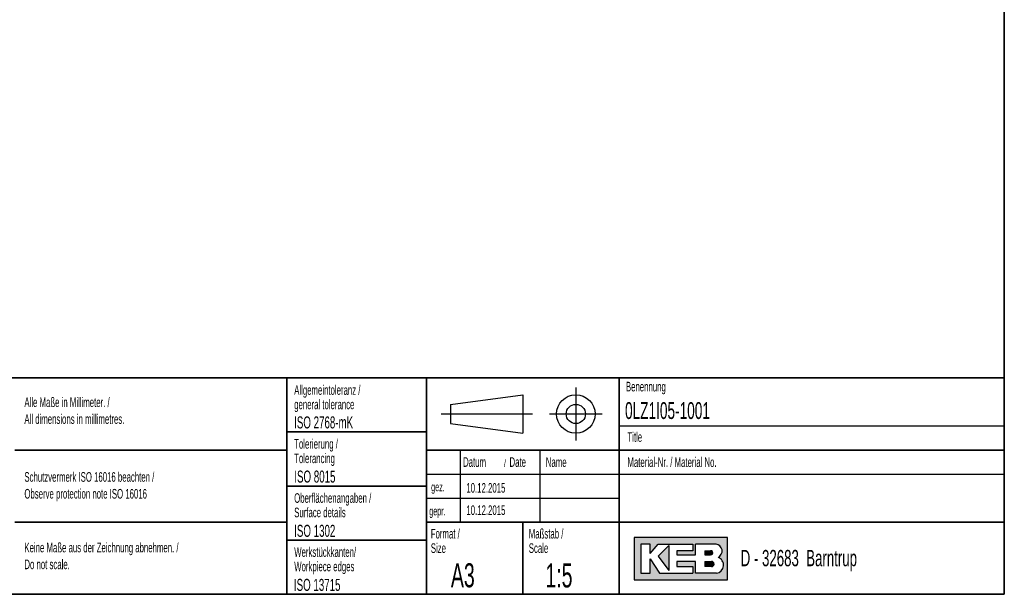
# Model space of a CAD drawing. Header units: millimetres. Extents: x 5 to 414, y 6 to 290.
# Tile 15 of 45: x 209 to 414, y 6 to 125. Entities that reach past the tile are written whole.
import ezdxf

# ---------------------------------------------------------------- set-up
doc = ezdxf.new("R2010")
doc.units = ezdxf.units.MM
doc.layers.add('SLD-0', color=7, linetype='Continuous')
doc.styles.add('SLDTEXTSTYLE0', font='TXT', dxfattribs={"width": 0.605})

msp = doc.modelspace()

# ---------------------------------------------------------------- hatches: boundary and pattern name
at = {"linetype": 'Continuous'}
h = msp.add_hatch(color=7, dxfattribs=at)
h.paths.add_polyline_path([(337.1115325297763, 8.982923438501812), (356.4899545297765, 8.982923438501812), (356.4899545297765, 17.8416306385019), (337.1115325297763, 17.8416306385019)], flags=0)
edge = h.paths.add_edge_path(flags=0)
edge.add_arc((353.9683524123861, 12.07023104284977), 1.720915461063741, -81.72003226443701, 70.17096003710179, ccw=False)
edge.add_line((354.2161818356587, 10.36725406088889), (354.1985643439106, 10.36709643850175))
edge.add_line((354.1985643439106, 10.36709643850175), (349.8459241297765, 10.36709643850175))
edge.add_line((349.8459241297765, 10.36709643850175), (349.8459241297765, 12.85860783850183))
edge.add_line((349.8459241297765, 12.85860783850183), (345.9702397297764, 12.85860783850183))
edge.add_line((345.9702397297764, 12.85860783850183), (345.9702397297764, 11.75126943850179))
edge.add_line((345.9702397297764, 11.75126943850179), (349.2922549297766, 11.75126943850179))
edge.add_line((349.2922549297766, 11.75126943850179), (349.2922549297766, 10.36709643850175))
edge.add_line((349.2922549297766, 10.36709643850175), (342.3713899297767, 10.36709643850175))
edge.add_line((342.3713899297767, 10.36709643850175), (340.4335477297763, 13.41227703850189))
edge.add_line((340.4335477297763, 13.41227703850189), (340.4335477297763, 10.36709643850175))
edge.add_line((340.4335477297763, 10.36709643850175), (338.4957055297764, 10.36709643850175))
edge.add_line((338.4957055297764, 10.36709643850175), (338.4957055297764, 16.45745763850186))
edge.add_line((338.4957055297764, 16.45745763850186), (340.4335477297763, 16.45745763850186))
edge.add_line((340.4335477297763, 16.45745763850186), (340.4335477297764, 14.51961543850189))
edge.add_line((340.4335477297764, 14.51961543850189), (342.0945553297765, 16.45745763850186))
edge.add_line((342.0945553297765, 16.45745763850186), (349.2922549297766, 16.45745763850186))
edge.add_line((349.2922549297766, 16.45745763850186), (349.2922549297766, 15.07328463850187))
edge.add_line((349.2922549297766, 15.07328463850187), (345.9702397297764, 15.07328463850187))
edge.add_line((345.9702397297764, 15.07328463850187), (345.9702397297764, 14.24278083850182))
edge.add_line((345.9702397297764, 14.24278083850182), (349.8459241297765, 14.24278083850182))
edge.add_line((349.8459241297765, 14.24278083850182), (349.8459241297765, 16.45745763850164))
edge.add_line((349.8459241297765, 16.45745763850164), (354.1189071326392, 16.45745763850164))
edge.add_line((354.1189071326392, 16.45745763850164), (354.1209064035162, 16.45745763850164))
edge.add_line((354.1209064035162, 16.45745763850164), (354.1213309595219, 16.45747829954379))
edge.add_arc((353.921544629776, 15.00868989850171), 1.462498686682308, -64.45894120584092, 82.14849338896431, ccw=False)
msp.add_hatch(color=7, dxfattribs=at).paths.add_polyline_path([(344.3092321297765, 10.92076563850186), (344.3092321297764, 16.18062303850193), (342.0945553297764, 13.96594623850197)], flags=0)
h = msp.add_hatch(dxfattribs=at)
h.set_pattern_fill('ANSI31', scale=40.64, angle=45, style=0)
h.set_pattern_definition([(90, (0, 0), (-129.032, 7.9e-15), [])])
h.paths.add_polyline_path([(344.3092321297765, 16.18062303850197), (344.3092321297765, 10.92076563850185), (342.0945553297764, 13.96594623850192)], flags=0)
h = msp.add_hatch(color=7, dxfattribs=at)
edge = h.paths.add_edge_path(flags=0)
edge.add_line((351.7837663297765, 14.24278083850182), (352.943359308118, 14.24278083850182))
edge.add_arc((353.022613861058, 14.65803273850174), 0.4227474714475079, 259.1945394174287, 460.8054605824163)
edge.add_line((352.9433593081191, 15.07328463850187), (351.7837663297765, 15.07328463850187))
edge.add_line((351.7837663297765, 15.07328463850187), (351.7837663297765, 14.24278083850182))
h = msp.add_hatch(color=7, dxfattribs=at)
edge = h.paths.add_edge_path(flags=0)
edge.add_line((351.7837663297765, 11.75126943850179), (353.1683495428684, 11.75126943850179))
edge.add_arc((353.1683495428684, 12.30493863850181), 0.5536692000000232, 270.0000000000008, 450.0000000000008)
edge.add_line((353.1683495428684, 12.85860783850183), (351.7837663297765, 12.85860783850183))
edge.add_line((351.7837663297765, 12.85860783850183), (351.7837663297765, 11.75126943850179))

# ---------------------------------------------------------------- linework, layer by layer
at = {"layer": 'SLD-0', "lineweight": 35}
for p, q in [((414, 6), (414, 288.5)), ((141, 51), (414, 51)), ((265, 51), (265, 6)), ((294, 51), (294, 6)), ((334, 51), (334, 6)), ((265, 39.75), (294, 39.75)), ((208.5, 36), (265, 36)), ((414, 36), (294, 36)), ((265, 28.5), (294, 28.5)), ((208.5, 21), (265, 21)), ((294, 21), (414, 21)), ((314, 21), (314, 6)), ((265, 17.25), (294, 17.25)), ((20, 6), (414, 6))]:
    msp.add_line(p, q, dxfattribs=at)
at = {"layer": 'SLD-0'}
for p, q in [((299, 45.5), (314, 47.5)), ((314, 47.5), (314, 39.5)), ((325, 49), (325, 38)), ((299, 45.5), (299, 41.5)), ((297, 43.5), (316, 43.5)), ((319.5, 43.5), (330.5, 43.5)), ((299, 41.5), (314, 39.5)), ((334, 41), (414, 41)), ((301, 36), (301, 21)), ((317.5, 36), (317.5, 21)), ((294, 31), (414, 31)), ((294, 26), (334, 26)), ((356.4899545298, 17.8416306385), (337.1115325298, 17.8416306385)), ((337.1115325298, 17.8416306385), (337.1115325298, 8.9829234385)), ((340.4335477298, 16.4574576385), (338.4957055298, 16.4574576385)), ((338.4957055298, 16.4574576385), (338.4957055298, 10.3670964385)), ((340.4335477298, 14.5196154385), (342.0945553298, 16.4574576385)), ((340.4335477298, 14.5196154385), (340.4335477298, 16.4574576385)), ((342.0945553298, 16.4574576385), (349.2922549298, 16.4574576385)), ((349.2922549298, 16.4574576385), (349.2922549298, 15.0732846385)), ((354.1189071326, 16.4574576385), (349.8459241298, 16.4574576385)), ((349.8459241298, 14.2427808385), (349.8459241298, 16.4574576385)), ((354.1189071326, 16.4574576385), (354.1209064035, 16.4574576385)), ((354.1209064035, 16.4574576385), (354.1213309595, 16.4574782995)), ((356.4899545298, 8.9829234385), (356.4899545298, 17.8416306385)), ((344.3092321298, 16.1806230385), (342.0945553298, 13.9659462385)), ((344.3092321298, 16.1806230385), (344.3092321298, 10.9207656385)), ((345.9702397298, 15.0732846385), (345.9702397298, 14.2427808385)), ((349.2922549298, 15.0732846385), (345.9702397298, 15.0732846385)), ((351.7837663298, 15.0732846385), (352.9433593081, 15.0732846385)), ((351.7837663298, 15.0732846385), (351.7837663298, 14.2427808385)), ((340.4335477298, 10.3670964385), (340.4335477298, 13.4122770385)), ((340.4335477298, 13.4122770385), (342.3713899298, 10.3670964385)), ((342.0945553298, 13.9659462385), (344.3092321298, 10.9207656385)), ((345.9702397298, 14.2427808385), (349.8459241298, 14.2427808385)), ((345.9702397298, 12.8586078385), (345.9702397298, 11.7512694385)), ((349.8459241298, 12.8586078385), (345.9702397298, 12.8586078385)), ((349.8459241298, 10.3670964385), (349.8459241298, 12.8586078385)), ((351.7837663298, 14.2427808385), (352.9433593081, 14.2427808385)), ((351.7837663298, 12.8586078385), (353.1683495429, 12.8586078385)), ((351.7837663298, 12.8586078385), (351.7837663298, 11.7512694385)), ((338.4957055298, 10.3670964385), (340.4335477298, 10.3670964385)), ((342.3713899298, 10.3670964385), (349.2922549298, 10.3670964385)), ((345.9702397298, 11.7512694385), (349.2922549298, 11.7512694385)), ((349.2922549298, 11.7512694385), (349.2922549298, 10.3670964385)), ((354.1985643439, 10.3670964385), (349.8459241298, 10.3670964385)), ((353.1683495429, 11.7512694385), (351.7837663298, 11.7512694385)), ((354.1985643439, 10.3670964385), (354.2161818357, 10.3672540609)), ((337.1115325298, 8.9829234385), (356.4899545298, 8.9829234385))]:
    msp.add_line(p, q, dxfattribs=at)
at = {"layer": 'SLD-0', "color": 1, "linetype": 'Continuous'}
for p, q in [((356.4899545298, 17.8416306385), (337.1115325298, 17.8416306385)), ((337.1115325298, 17.8416306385), (337.1115325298, 8.9829234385)), ((340.4335477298, 16.4574576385), (338.4957055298, 16.4574576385)), ((338.4957055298, 16.4574576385), (338.4957055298, 10.3670964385)), ((340.4335477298, 14.5196154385), (342.0945553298, 16.4574576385)), ((340.4335477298, 14.5196154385), (340.4335477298, 16.4574576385)), ((342.0945553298, 16.4574576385), (349.2922549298, 16.4574576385)), ((349.2922549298, 16.4574576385), (349.2922549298, 15.0732846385)), ((354.1189071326, 16.4574576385), (349.8459241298, 16.4574576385)), ((349.8459241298, 14.2427808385), (349.8459241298, 16.4574576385)), ((354.1189071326, 16.4574576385), (354.1209064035, 16.4574576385)), ((354.1209064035, 16.4574576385), (354.1213309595, 16.4574782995)), ((356.4899545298, 8.9829234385), (356.4899545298, 17.8416306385)), ((344.3092321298, 16.1806230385), (342.0945553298, 13.9659462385)), ((344.3092321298, 16.1806230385), (344.3092321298, 10.9207656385)), ((345.9702397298, 15.0732846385), (345.9702397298, 14.2427808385)), ((349.2922549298, 15.0732846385), (345.9702397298, 15.0732846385)), ((351.7837663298, 15.0732846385), (352.9433593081, 15.0732846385)), ((351.7837663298, 15.0732846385), (351.7837663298, 14.2427808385)), ((340.4335477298, 10.3670964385), (340.4335477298, 13.4122770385)), ((340.4335477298, 13.4122770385), (342.3713899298, 10.3670964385)), ((342.0945553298, 13.9659462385), (344.3092321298, 10.9207656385)), ((345.9702397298, 14.2427808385), (349.8459241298, 14.2427808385)), ((345.9702397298, 12.8586078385), (345.9702397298, 11.7512694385)), ((349.8459241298, 12.8586078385), (345.9702397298, 12.8586078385)), ((349.8459241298, 10.3670964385), (349.8459241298, 12.8586078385)), ((351.7837663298, 14.2427808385), (352.9433593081, 14.2427808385)), ((351.7837663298, 12.8586078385), (353.165791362, 12.8586078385)), ((351.7837663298, 12.8586078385), (351.7837663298, 11.7512694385)), ((353.139497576, 12.8586078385), (353.165791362, 12.8586078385)), ((338.4957055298, 10.3670964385), (340.4335477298, 10.3670964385)), ((342.3713899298, 10.3670964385), (349.2922549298, 10.3670964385)), ((345.9702397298, 11.7512694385), (349.2922549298, 11.7512694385)), ((349.2922549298, 11.7512694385), (349.2922549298, 10.3670964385)), ((354.1985643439, 10.3670964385), (349.8459241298, 10.3670964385)), ((353.165791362, 11.7512694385), (351.7837663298, 11.7512694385)), ((354.1985643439, 10.3670964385), (354.2161818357, 10.3672540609)), ((337.1115325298, 8.9829234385), (356.4899545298, 8.9829234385))]:
    msp.add_line(p, q, dxfattribs=at)
at = {"layer": 'SLD-0'}
for radius in [4.000000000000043, 1.999999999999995]:
    msp.add_circle((325, 43.5), radius, dxfattribs=at)
for centre, radius, start, end in [((353.9215446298, 15.0086898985), 1.462498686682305, 295.5410587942, 82.148493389), ((353.0226138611, 14.6580327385), 0.4227474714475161, 259.1945394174, 100.8054605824), ((353.1683495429, 12.3049386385), 0.553669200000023, 270, 90), ((353.9683524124, 12.0702310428), 1.720915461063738, 278.2799677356, 70.1709600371)]:
    msp.add_arc(centre, radius, start, end, dxfattribs=at)
at = {"layer": 'SLD-0', "color": 1, "linetype": 'Continuous'}
for centre, radius, start, end in [((353.9215446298, 15.0086898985), 1.462498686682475, 295.5410587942, 82.1484933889), ((353.0226138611, 14.6580327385), 0.4227474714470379, 259.1945394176, 100.8054605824), ((353.165791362, 12.3049386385), 0.5536692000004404, 270, 90), ((353.9683524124, 12.0702310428), 1.720915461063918, 278.2799677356, 70.1709600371)]:
    msp.add_arc(centre, radius, start, end, dxfattribs=at)

# ---------------------------------------------------------------- texts
at = {"layer": 'SLD-0', "attachment_point": 1, "style": 'SLDTEXTSTYLE0'}
for s, insert, char_height in [('Allgemeintoleranz /', (266.5043854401, 49.4784419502), 2), ('Benennung', (335.4092408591, 50.1865848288), 2), ('Alle Maße in Millimeter. /', (210.4639500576, 46.9388226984), 2), ('general tolerance', (266.5043854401, 46.4784419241), 2), ('0LZ1I05-1001', (335.222041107, 45.954470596), 3.5), ('All dimensions in millimetres.', (210.4639500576, 43.4388225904), 2), ('ISO 2768-mK', (266.4940938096, 42.9932287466), 2.5), ('Title', (335.7169273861, 39.7051426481), 2), ('Tolerierung /', (266.5022836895, 38.2785453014), 2), ('Tolerancing', (266.5022836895, 35.2785452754), 2), ('Datum', (301.5861619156, 34.5042457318), 2), ('/', (310.0691478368, 34.0041563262), 1.5), ('Date', (311.2253980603, 34.5042457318), 2), ('Name', (318.770034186, 34.4793879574), 2), ('Material-Nr. / Material No.', (335.7169273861, 34.4793879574), 2), ('Schutzvermerk ISO 16016 beachten /', (210.4639500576, 31.4058096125), 2), ('ISO 8015', (266.5277662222, 31.732972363), 2.5), ('gez.', (294.9470592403, 29.2328921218), 1.8), ('10.12.2015', (302.2675768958, 29.1309188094), 2), ('Observe protection note ISO 16016', (210.4639500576, 27.9058095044), 2), ('Oberflächenangaben /', (266.5027641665, 27.0232290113), 2), ('Surface details', (266.5027641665, 24.0232289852), 2), ('gepr.', (294.5445949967, 24.2118970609), 1.8), ('10.12.2015', (302.2740564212, 24.493506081), 2), ('ISO 1302', (266.5038336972, 20.4529504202), 2.5), ('Format /', (294.8790098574, 19.606905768), 2), ('Maßstab /', (315.2314641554, 19.6069055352), 2), ('Keine Maße aus der Zeichnung abnehmen. /', (210.4639500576, 16.7290049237), 2), ('Size', (294.8790098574, 16.6069057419), 2), ('Scale', (315.2314641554, 16.6069055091), 2), ('Werkstückkanten/', (266.5090753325, 15.7906368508), 2), ('D - 32683  Barntrup', (359.2462456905, 15.2346359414), 3.4), ('Do not scale.', (210.4639500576, 13.2290048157), 2), ('Workpiece edges', (266.5090753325, 12.7906368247), 2), ('A3', (299.0566699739, 12.4626222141), 5), ('1:5', (318.6833009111, 12.426931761), 5), ('ISO 13715', (266.4472726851, 9.2160422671), 2.5)]:
    msp.add_mtext(s, dxfattribs=dict(at, insert=insert, char_height=char_height))

doc.saveas('drawing.dxf')
